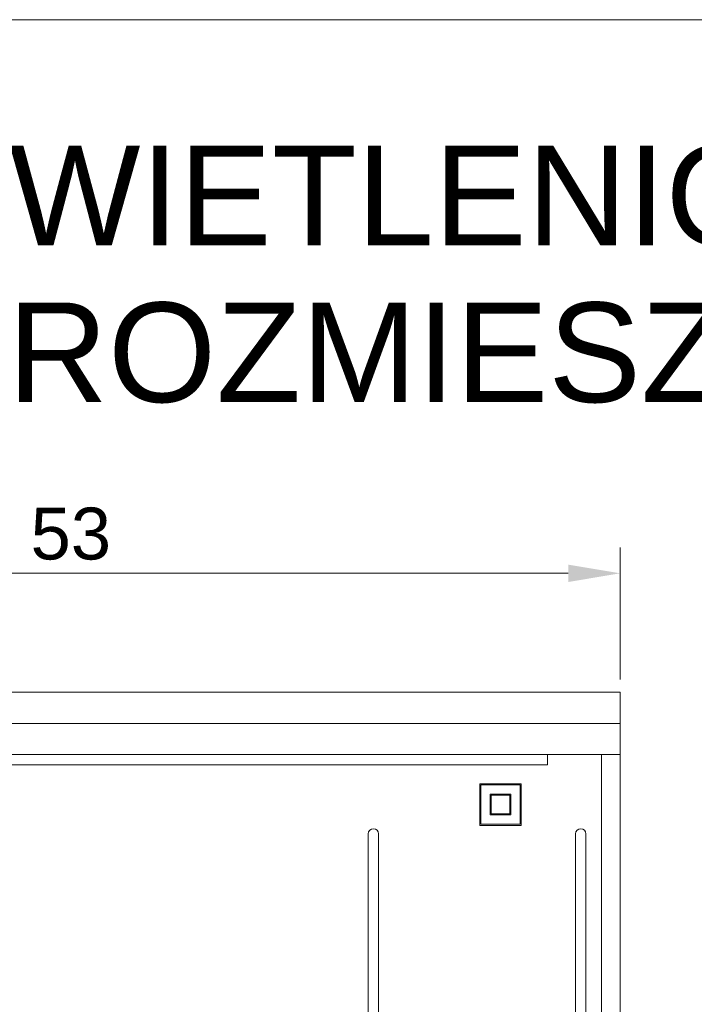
# Model space of a CAD drawing. Header units: metres. Extents: x 7168 to 12828, y 1523 to 3619.
# Tile 128 of 133: x 12141 to 12174, y 2292 to 2339. Entities that reach past the tile are written whole.
import ezdxf

# ---------------------------------------------------------------- set-up
doc = ezdxf.new("R2010")
doc.units = ezdxf.units.M
doc.linetypes.add('DGN Style 3', pattern=[2.649063, 1.892188, -0.756875])
doc.layers.add('82b-ramka niewidoczna', color=54, linetype='DGN Style 3', lineweight=30, plot=False)
doc.layers.add('w0', color=7, linetype='Continuous', lineweight=20)
doc.layers.add('WYMIARY', color=2, linetype='Continuous')
doc.styles.get("Standard").update_dxf_attribs({"font": 'arial.ttf'})

msp = doc.modelspace()

# ---------------------------------------------------------------- linework, layer by layer
at = {"layer": '82b-ramka niewidoczna', "color": 6, "linetype": 'Continuous', "lineweight": 15}
msp.add_line((11873.064, 2338.978), (12293.064, 2338.978), dxfattribs=at)
at = {"layer": 'w0', "color": 7, "lineweight": 0}
for p, q in [((12170.264, 2306.563, -8835.867), (12117.264, 2306.563, -8835.867)), ((12170.264, 2305.063, -8835.867), (12170.264, 2306.563, -8835.867)), ((12117.264, 2305.063, -8835.867), (12170.264, 2305.063, -8835.867)), ((12117.264, 2305.063, -8835.867), (12170.264, 2305.063, -8835.867)), ((12170.264, 2305.063, -8835.867), (12170.264, 2221.063, -8835.867)), ((12117.264, 2303.563, -8835.867), (12170.264, 2303.563, -8835.867)), ((12118.164, 2303.563, -8835.867), (12169.364, 2303.563, -8835.867)), ((12120.764, 2303.563, -8835.867), (12166.764, 2303.563, -8835.867)), ((12166.764, 2303.563, -8835.867), (12166.764, 2303.063, -8835.867)), ((12169.364, 2303.563, -8835.867), (12169.364, 2222.563, -8835.867)), ((12166.764, 2303.063, -8835.867), (12120.764, 2303.063, -8835.867)), ((12163.497, 2302.152, -8835.867), (12165.497, 2302.152, -8835.867)), ((12163.497, 2300.152, -8835.867), (12163.497, 2302.152, -8835.867)), ((12163.547, 2302.102, -8835.867), (12165.447, 2302.102, -8835.867)), ((12163.547, 2300.202, -8835.867), (12163.547, 2302.102, -8835.867)), ((12165.447, 2302.102, -8835.867), (12165.447, 2300.202, -8835.867)), ((12165.497, 2302.152, -8835.867), (12165.497, 2300.152, -8835.867)), ((12163.997, 2301.652, -8835.867), (12164.997, 2301.652, -8835.867)), ((12163.997, 2300.652, -8835.867), (12163.997, 2301.652, -8835.867)), ((12164.047, 2301.602, -8835.867), (12164.947, 2301.602, -8835.867)), ((12164.047, 2300.702, -8835.867), (12164.047, 2301.602, -8835.867)), ((12164.947, 2301.602, -8835.867), (12164.947, 2300.702, -8835.867)), ((12164.997, 2301.652, -8835.867), (12164.997, 2300.652, -8835.867)), ((12164.997, 2300.652, -8835.867), (12163.997, 2300.652, -8835.867)), ((12164.947, 2300.702, -8835.867), (12164.047, 2300.702, -8835.867)), ((12165.497, 2300.152, -8835.867), (12163.497, 2300.152, -8835.867)), ((12165.447, 2300.202, -8835.867), (12163.547, 2300.202, -8835.867)), ((12158.114, 2299.735, -8835.867), (12158.114, 2224.813, -8835.867)), ((12158.614, 2299.735, -8835.867), (12158.614, 2224.813, -8835.867)), ((12168.114, 2299.735, -8835.867), (12168.114, 2224.813, -8835.867)), ((12168.614, 2299.735, -8835.867), (12168.614, 2224.813, -8835.867))]:
    msp.add_line(p, q, dxfattribs=at)
for centre in [(12158.364, 2299.735, -8835.867), (12168.364, 2299.735, -8835.867)]:
    msp.add_arc(centre, 0.25, 0, 180, dxfattribs=at)
at = {"layer": 'WYMIARY', "color": 7, "lineweight": 0}
for p, q in [((12170.264, 2307.188, -8835.867), (12170.264, 2313.547, -8835.867)), ((12119.764, 2312.297, -8835.867), (12167.764, 2312.297, -8835.867))]:
    msp.add_line(p, q, dxfattribs=at)
msp.add_solid([(12167.764, 2311.88, -8835.867), (12167.764, 2312.714, -8835.867), (12170.264, 2312.297, -8835.867)], dxfattribs=at)

# ---------------------------------------------------------------- texts
at = {"layer": 'w0', "color": 7, "linetype": 'Continuous', "lineweight": 30}
for s, p in [('WIDOK SZAFY OŚWIETLENIOWEJ SO STEROWNICZEJ', (12083.061, 2328.109, -3326.479)), ('WRAZ Z ROZMIESZCZENIEM APARATGÓW', (12113.166, 2320.548, -1137.999))]:
    msp.add_text(s, height=4.8, dxfattribs=at).set_placement(p)
at = {"layer": 'WYMIARY', "color": 7, "linetype": 'Continuous', "lineweight": 0}
msp.add_text('53', height=2.5, dxfattribs=at).set_placement((12141.83, 2312.965, -8835.867))

doc.saveas('drawing.dxf')
